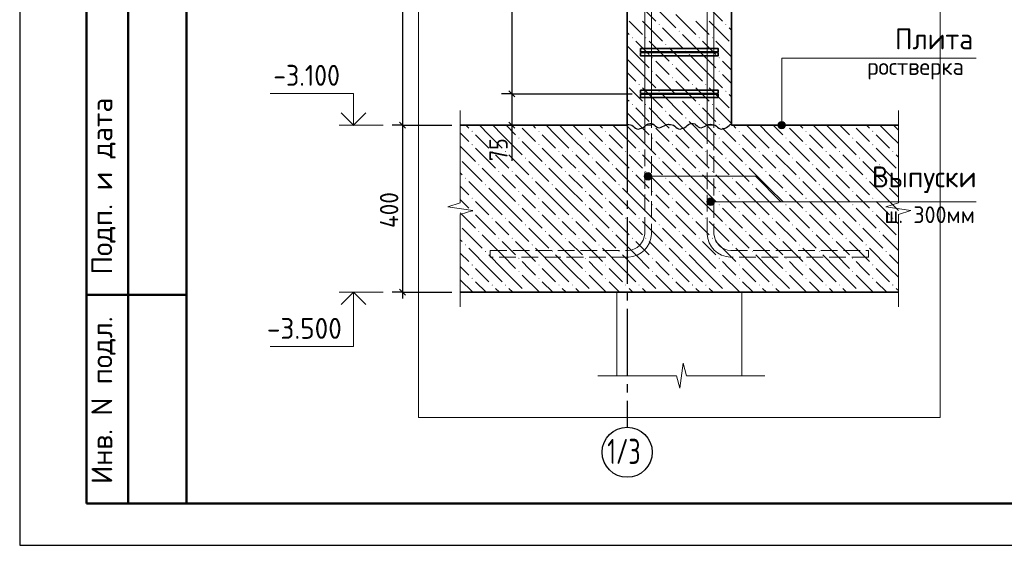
# Model space of a CAD drawing. Header units: millimetres. Extents: x 0 to 42000, y 0 to 29700.
# Tile 1 of 19: x 0 to 11796, y 0 to 6293. Entities that reach past the tile are written whole.
import ezdxf

# ---------------------------------------------------------------- set-up
doc = ezdxf.new("R2010")
doc.units = ezdxf.units.MM
doc.linetypes.add('______2', pattern=[270, 200, -70])
doc.linetypes.add('______5', pattern=[1100, 800, -100, 100, -100])
for name, color, linetype, lineweight in [('S1 Продольная арматура', 7, 'Continuous', 35), ('Standard', 7, 'Continuous', 25), ('Выпуски арматуры Г-обр.', 52, 'Continuous', 25), ('ЖБ Пилон', 7, 'Continuous', 35), ('ЖБ Плита Фундамента верхний уровень', 7, 'Continuous', 35), ('Позиционная метка диаметр_ шаг', 7, 'Continuous', 13), ('Позиционная метка линия выноска', 7, 'Continuous', 13), ('Примечания', 7, 'Continuous', 13)]:
    doc.layers.add(name, color=color, linetype=linetype, lineweight=lineweight)
doc.layers.add('Оси', color=7, linetype='______5')
doc.layers.add('Размерная выноска', color=7, linetype='Continuous')
doc.layers.add('Хомут', color=7, linetype='Continuous', lineweight=25, true_color=0x6e3c1e)
doc.styles.add('ISOCPEUR', font='txt')

msp = doc.modelspace()

# ---------------------------------------------------------------- hatches: boundary and pattern name
at = {"layer": 'ЖБ Пилон', "linetype": 'Continuous', "lineweight": 18, "transparency": 33554687}
for points in [[(7654, 6236), (7661, 6243), (7667, 6236), (7661, 6230)], [(7894, 6156), (7901, 6163), (7907, 6156), (7901, 6150)], [(8454, 6236), (8461, 6243), (8467, 6236), (8461, 6230)], [(7334, 6076), (7341, 6083), (7347, 6076), (7341, 6070)], [(7494, 6076), (7501, 6083), (7507, 6076), (7501, 6070)], [(8134, 6076), (8141, 6083), (8147, 6076), (8141, 6070)], [(8294, 6076), (8301, 6083), (8307, 6076), (8301, 6070)], [(7734, 5996), (7741, 6003), (7747, 5996), (7741, 5990)], [(7974, 5916), (7981, 5923), (7987, 5916), (7981, 5910)], [(7574, 5836), (7581, 5843), (7587, 5836), (7581, 5830)], [(8374, 5836), (8381, 5843), (8387, 5836), (8381, 5830)], [(7574, 5676), (7581, 5683), (7587, 5676), (7581, 5670)], [(7814, 5756), (7821, 5763), (7827, 5756), (7821, 5750)], [(8374, 5676), (8381, 5683), (8387, 5676), (8381, 5670)], [(7814, 5596), (7821, 5603), (7827, 5596), (7821, 5590)], [(7414, 5516), (7421, 5523), (7427, 5516), (7421, 5510)], [(7654, 5436), (7661, 5443), (7667, 5436), (7661, 5430)], [(8054, 5516), (8061, 5523), (8067, 5516), (8061, 5510)], [(8214, 5516), (8221, 5523), (8227, 5516), (8221, 5510)], [(8454, 5436), (8461, 5443), (8467, 5436), (8461, 5430)], [(7894, 5356), (7901, 5363), (7907, 5356), (7901, 5350)], [(7334, 5276), (7341, 5283), (7347, 5276), (7341, 5270)], [(7494, 5276), (7501, 5283), (7507, 5276), (7501, 5270)], [(7734, 5196), (7741, 5203), (7747, 5196), (7741, 5190)], [(8134, 5276), (8141, 5283), (8147, 5276), (8141, 5270)], [(8294, 5276), (8301, 5283), (8307, 5276), (8301, 5270)], [(7974, 5116), (7981, 5123), (7987, 5116), (7981, 5110)], [(7574, 5036), (7581, 5043), (7587, 5036), (7581, 5030), (7581, 5030)], [(8374, 5036), (8381, 5043), (8387, 5036), (8381, 5030), (8381, 5030)]]:
    msp.add_hatch(color=7, dxfattribs=at).paths.add_polyline_path(points, flags=16)
at = {"layer": 'ЖБ Плита Фундамента верхний уровень', "linetype": 'Continuous', "lineweight": 18, "transparency": 33554687}
for points in [[(5414, 4956), (5421, 4963), (5427, 4956), (5421, 4950)], [(5981, 5030), (5981, 5030), (5981, 5030)], [(6214, 4956), (6221, 4963), (6227, 4956), (6221, 4950)], [(6781, 5030), (6781, 5030), (6781, 5030)], [(7014, 4956), (7021, 4963), (7027, 4956), (7021, 4950)], [(7581, 5030), (7581, 5030), (7581, 5030)], [(7814, 4956), (7821, 4963), (7827, 4956), (7821, 4950)], [(8381, 5030), (8381, 5030), (8381, 5030)], [(8614, 4956), (8621, 4963), (8627, 4956), (8621, 4950)], [(9181, 5030), (9181, 5030), (9181, 5030)], [(9414, 4956), (9421, 4963), (9427, 4956), (9421, 4950)], [(9981, 5030), (9981, 5030), (9981, 5030)], [(10214, 4956), (10221, 4963), (10227, 4956), (10221, 4950)], [(5974, 4876), (5981, 4883), (5987, 4876), (5981, 4870)], [(6774, 4876), (6781, 4883), (6787, 4876), (6781, 4870)], [(7574, 4876), (7581, 4883), (7587, 4876), (7581, 4870)], [(8374, 4876), (8381, 4883), (8387, 4876), (8381, 4870)], [(9174, 4876), (9181, 4883), (9187, 4876), (9181, 4870)], [(9974, 4876), (9981, 4883), (9987, 4876), (9981, 4870)], [(5414, 4796), (5421, 4803), (5427, 4796), (5421, 4790)], [(5654, 4716), (5661, 4723), (5667, 4716), (5661, 4710)], [(5814, 4716), (5821, 4723), (5827, 4716), (5821, 4710)], [(6214, 4796), (6221, 4803), (6227, 4796), (6221, 4790)], [(6454, 4716), (6461, 4723), (6467, 4716), (6461, 4710)], [(6614, 4716), (6621, 4723), (6627, 4716), (6621, 4710)], [(7014, 4796), (7021, 4803), (7027, 4796), (7021, 4790)], [(7254, 4716), (7261, 4723), (7267, 4716), (7261, 4710)], [(7414, 4716), (7421, 4723), (7427, 4716), (7421, 4710)], [(7814, 4796), (7821, 4803), (7827, 4796), (7821, 4790)], [(8054, 4716), (8061, 4723), (8067, 4716), (8061, 4710)], [(8214, 4716), (8221, 4723), (8227, 4716), (8221, 4710)], [(8614, 4796), (8621, 4803), (8627, 4796), (8621, 4790)], [(8854, 4716), (8861, 4723), (8867, 4716), (8861, 4710)], [(9014, 4716), (9021, 4723), (9027, 4716), (9021, 4710)], [(9414, 4796), (9421, 4803), (9427, 4796), (9421, 4790)], [(9654, 4716), (9661, 4723), (9667, 4716), (9661, 4710)], [(9814, 4716), (9821, 4723), (9827, 4716), (9821, 4710)], [(10214, 4796), (10221, 4803), (10227, 4796), (10221, 4790)], [(10454, 4716), (10461, 4723), (10467, 4716), (10461, 4710)], [(6054, 4636), (6061, 4643), (6067, 4636), (6061, 4630)], [(6854, 4636), (6861, 4643), (6867, 4636), (6861, 4630)], [(7654, 4636), (7661, 4643), (7667, 4636), (7661, 4630)], [(8454, 4636), (8461, 4643), (8467, 4636), (8461, 4630)], [(9254, 4636), (9261, 4643), (9267, 4636), (9261, 4630)], [(10054, 4636), (10061, 4643), (10067, 4636), (10061, 4630)], [(5494, 4556), (5501, 4563), (5507, 4556), (5501, 4550)], [(5734, 4476), (5741, 4483), (5747, 4476), (5741, 4470)], [(5894, 4476), (5901, 4483), (5907, 4476), (5901, 4470)], [(6294, 4556), (6301, 4563), (6307, 4556), (6301, 4550)], [(6534, 4476), (6541, 4483), (6547, 4476), (6541, 4470)], [(6694, 4476), (6701, 4483), (6707, 4476), (6701, 4470)], [(7094, 4556), (7101, 4563), (7107, 4556), (7101, 4550)], [(7334, 4476), (7341, 4483), (7347, 4476), (7341, 4470)], [(7494, 4476), (7501, 4483), (7507, 4476), (7501, 4470)], [(7894, 4556), (7901, 4563), (7907, 4556), (7901, 4550)], [(8134, 4476), (8141, 4483), (8147, 4476), (8141, 4470)], [(8294, 4476), (8301, 4483), (8307, 4476), (8301, 4470)], [(8694, 4556), (8701, 4563), (8707, 4556), (8701, 4550)], [(8934, 4476), (8941, 4483), (8947, 4476), (8941, 4470)], [(9094, 4476), (9101, 4483), (9107, 4476), (9101, 4470)], [(9494, 4556), (9501, 4563), (9507, 4556), (9501, 4550)], [(9734, 4476), (9741, 4483), (9747, 4476), (9741, 4470)], [(9894, 4476), (9901, 4483), (9907, 4476), (9901, 4470)], [(10294, 4556), (10301, 4563), (10307, 4556), (10301, 4550)], [(5334, 4396), (5341, 4403), (5347, 4396), (5341, 4390)], [(6134, 4396), (6141, 4403), (6147, 4396), (6141, 4390)], [(6934, 4396), (6941, 4403), (6947, 4396), (6941, 4390)], [(7734, 4396), (7741, 4403), (7747, 4396), (7741, 4390)], [(8534, 4396), (8541, 4403), (8547, 4396), (8541, 4390)], [(9334, 4396), (9341, 4403), (9347, 4396), (9341, 4390)], [(10134, 4396), (10141, 4403), (10147, 4396), (10141, 4390)], [(5574, 4316), (5581, 4323), (5587, 4316), (5581, 4310)], [(6374, 4316), (6381, 4323), (6387, 4316), (6381, 4310)], [(7174, 4316), (7181, 4323), (7187, 4316), (7181, 4310)], [(7974, 4316), (7981, 4323), (7987, 4316), (7981, 4310)], [(8774, 4316), (8781, 4323), (8787, 4316), (8781, 4310)], [(9574, 4316), (9581, 4323), (9587, 4316), (9581, 4310)], [(10374, 4316), (10381, 4323), (10387, 4316), (10381, 4310)], [(5414, 4156), (5421, 4163), (5427, 4156), (5421, 4150)], [(5974, 4236), (5981, 4243), (5987, 4236), (5981, 4230)], [(6214, 4156), (6221, 4163), (6227, 4156), (6221, 4150)], [(6774, 4236), (6781, 4243), (6787, 4236), (6781, 4230)], [(7014, 4156), (7021, 4163), (7027, 4156), (7021, 4150)], [(7574, 4236), (7581, 4243), (7587, 4236), (7581, 4230)], [(7814, 4156), (7821, 4163), (7827, 4156), (7821, 4150)], [(8374, 4236), (8381, 4243), (8387, 4236), (8381, 4230)], [(8614, 4156), (8621, 4163), (8627, 4156), (8621, 4150)], [(9174, 4236), (9181, 4243), (9187, 4236), (9181, 4230)], [(9414, 4156), (9421, 4163), (9427, 4156), (9421, 4150)], [(9974, 4236), (9981, 4243), (9987, 4236), (9981, 4230)], [(10214, 4156), (10221, 4163), (10227, 4156), (10221, 4150)], [(5974, 4076), (5981, 4083), (5987, 4076), (5981, 4070)], [(6774, 4076), (6781, 4083), (6787, 4076), (6781, 4070)], [(7574, 4076), (7581, 4083), (7587, 4076), (7581, 4070)], [(8374, 4076), (8381, 4083), (8387, 4076), (8381, 4070)], [(9174, 4076), (9181, 4083), (9187, 4076), (9181, 4070)], [(9974, 4076), (9981, 4083), (9987, 4076), (9981, 4070)], [(5414, 3996), (5421, 4003), (5427, 3996), (5421, 3990)], [(5654, 3916), (5661, 3923), (5667, 3916), (5661, 3910)], [(5814, 3916), (5821, 3923), (5827, 3916), (5821, 3910)], [(6214, 3996), (6221, 4003), (6227, 3996), (6221, 3990)], [(6454, 3916), (6461, 3923), (6467, 3916), (6461, 3910)], [(6614, 3916), (6621, 3923), (6627, 3916), (6621, 3910)], [(7014, 3996), (7021, 4003), (7027, 3996), (7021, 3990)], [(7254, 3916), (7261, 3923), (7267, 3916), (7261, 3910)], [(7414, 3916), (7421, 3923), (7427, 3916), (7421, 3910)], [(7814, 3996), (7821, 4003), (7827, 3996), (7821, 3990)], [(8054, 3916), (8061, 3923), (8067, 3916), (8061, 3910)], [(8214, 3916), (8221, 3923), (8227, 3916), (8221, 3910)], [(8614, 3996), (8621, 4003), (8627, 3996), (8621, 3990)], [(8854, 3916), (8861, 3923), (8867, 3916), (8861, 3910)], [(9014, 3916), (9021, 3923), (9027, 3916), (9021, 3910)], [(9414, 3996), (9421, 4003), (9427, 3996), (9421, 3990)], [(9654, 3916), (9661, 3923), (9667, 3916), (9661, 3910)], [(9814, 3916), (9821, 3923), (9827, 3916), (9821, 3910)], [(10214, 3996), (10221, 4003), (10227, 3996), (10221, 3990)], [(10454, 3916), (10461, 3923), (10467, 3916), (10461, 3910)], [(6054, 3836), (6061, 3843), (6067, 3836), (6061, 3830)], [(6854, 3836), (6861, 3843), (6867, 3836), (6861, 3830)], [(7654, 3836), (7661, 3843), (7667, 3836), (7661, 3830)], [(8454, 3836), (8461, 3843), (8467, 3836), (8461, 3830)], [(9254, 3836), (9261, 3843), (9267, 3836), (9261, 3830)], [(10054, 3836), (10061, 3843), (10067, 3836), (10061, 3830)], [(5494, 3756), (5501, 3763), (5507, 3756), (5501, 3750)], [(5734, 3676), (5741, 3683), (5747, 3676), (5741, 3670)], [(5894, 3676), (5901, 3683), (5907, 3676), (5901, 3670)], [(6294, 3756), (6301, 3763), (6307, 3756), (6301, 3750)], [(6534, 3676), (6541, 3683), (6547, 3676), (6541, 3670)], [(6694, 3676), (6701, 3683), (6707, 3676), (6701, 3670)], [(7094, 3756), (7101, 3763), (7107, 3756), (7101, 3750)], [(7334, 3676), (7341, 3683), (7347, 3676), (7341, 3670)], [(7494, 3676), (7501, 3683), (7507, 3676), (7501, 3670)], [(7894, 3756), (7901, 3763), (7907, 3756), (7901, 3750)], [(8134, 3676), (8141, 3683), (8147, 3676), (8141, 3670)], [(8294, 3676), (8301, 3683), (8307, 3676), (8301, 3670)], [(8694, 3756), (8701, 3763), (8707, 3756), (8701, 3750)], [(8934, 3676), (8941, 3683), (8947, 3676), (8941, 3670)], [(9094, 3676), (9101, 3683), (9107, 3676), (9101, 3670)], [(9494, 3756), (9501, 3763), (9507, 3756), (9501, 3750)], [(9734, 3676), (9741, 3683), (9747, 3676), (9741, 3670)], [(9894, 3676), (9901, 3683), (9907, 3676), (9901, 3670)], [(10294, 3756), (10301, 3763), (10307, 3756), (10301, 3750)], [(5334, 3596), (5341, 3603), (5347, 3596), (5341, 3590)], [(6134, 3596), (6141, 3603), (6147, 3596), (6141, 3590)], [(6934, 3596), (6941, 3603), (6947, 3596), (6941, 3590)], [(7734, 3596), (7741, 3603), (7747, 3596), (7741, 3590)], [(8534, 3596), (8541, 3603), (8547, 3596), (8541, 3590)], [(9334, 3596), (9341, 3603), (9347, 3596), (9341, 3590)], [(10134, 3596), (10141, 3603), (10147, 3596), (10141, 3590)], [(5574, 3516), (5581, 3523), (5587, 3516), (5581, 3510)], [(5974, 3436), (5981, 3443), (5987, 3436), (5981, 3430)], [(6374, 3516), (6381, 3523), (6387, 3516), (6381, 3510)], [(6774, 3436), (6781, 3443), (6787, 3436), (6781, 3430)], [(7174, 3516), (7181, 3523), (7187, 3516), (7181, 3510)], [(7574, 3436), (7581, 3443), (7587, 3436), (7581, 3430)], [(7974, 3516), (7981, 3523), (7987, 3516), (7981, 3510)], [(8374, 3436), (8381, 3443), (8387, 3436), (8381, 3430)], [(8774, 3516), (8781, 3523), (8787, 3516), (8781, 3510)], [(9174, 3436), (9181, 3443), (9187, 3436), (9181, 3430)], [(9574, 3516), (9581, 3523), (9587, 3516), (9581, 3510)], [(9974, 3436), (9981, 3443), (9987, 3436), (9981, 3430)], [(10374, 3516), (10381, 3523), (10387, 3516), (10381, 3510)], [(5414, 3356), (5421, 3363), (5427, 3356), (5421, 3350)], [(6214, 3356), (6221, 3363), (6227, 3356), (6221, 3350)], [(7014, 3356), (7021, 3363), (7027, 3356), (7021, 3350)], [(7814, 3356), (7821, 3363), (7827, 3356), (7821, 3350)], [(8614, 3356), (8621, 3363), (8627, 3356), (8621, 3350)], [(9414, 3356), (9421, 3363), (9427, 3356), (9421, 3350)], [(10214, 3356), (10221, 3363), (10227, 3356), (10221, 3350)], [(5414, 3196), (5421, 3203), (5427, 3196), (5421, 3190)], [(5974, 3276), (5981, 3283), (5987, 3276), (5981, 3270)], [(6214, 3196), (6221, 3203), (6227, 3196), (6221, 3190)], [(6774, 3276), (6781, 3283), (6787, 3276), (6781, 3270)], [(7014, 3196), (7021, 3203), (7027, 3196), (7021, 3190)], [(7574, 3276), (7581, 3283), (7587, 3276), (7581, 3270)], [(7814, 3196), (7821, 3203), (7827, 3196), (7821, 3190)], [(8374, 3276), (8381, 3283), (8387, 3276), (8381, 3270)], [(8614, 3196), (8621, 3203), (8627, 3196), (8621, 3190)], [(9174, 3276), (9181, 3283), (9187, 3276), (9181, 3270)], [(9414, 3196), (9421, 3203), (9427, 3196), (9421, 3190)], [(9974, 3276), (9981, 3283), (9987, 3276), (9981, 3270)], [(10214, 3196), (10221, 3203), (10227, 3196), (10221, 3190)], [(5654, 3116), (5661, 3123), (5667, 3116), (5661, 3110)], [(5814, 3116), (5821, 3123), (5827, 3116), (5821, 3110)], [(6454, 3116), (6461, 3123), (6467, 3116), (6461, 3110)], [(6614, 3116), (6621, 3123), (6627, 3116), (6621, 3110)], [(7254, 3116), (7261, 3123), (7267, 3116), (7261, 3110)], [(7414, 3116), (7421, 3123), (7427, 3116), (7421, 3110)], [(8054, 3116), (8061, 3123), (8067, 3116), (8061, 3110)], [(8214, 3116), (8221, 3123), (8227, 3116), (8221, 3110)], [(8854, 3116), (8861, 3123), (8867, 3116), (8861, 3110)], [(9014, 3116), (9021, 3123), (9027, 3116), (9021, 3110)], [(9654, 3116), (9661, 3123), (9667, 3116), (9661, 3110)], [(9814, 3116), (9821, 3123), (9827, 3116), (9821, 3110)], [(10454, 3116), (10461, 3123), (10467, 3116), (10461, 3110)], [(6054, 3036), (6061, 3043), (6067, 3036), (6061, 3030), (6061, 3030)], [(6854, 3036), (6861, 3043), (6867, 3036), (6861, 3030), (6861, 3030)], [(7654, 3036), (7661, 3043), (7667, 3036), (7661, 3030), (7661, 3030)], [(8454, 3036), (8461, 3043), (8467, 3036), (8461, 3030), (8461, 3030)], [(9254, 3036), (9261, 3043), (9267, 3036), (9261, 3030), (9261, 3030)], [(10054, 3036), (10061, 3043), (10067, 3036), (10061, 3030), (10061, 3030)]]:
    msp.add_hatch(color=7, dxfattribs=at).paths.add_polyline_path(points, flags=16)
at = {"layer": 'Позиционная метка линия выноска', "linetype": 'Continuous', "lineweight": 13, "transparency": 33554687}
for points in [[(9106, 5069), (9151, 5069), (9129, 5075)], [(9084, 5030), (9174, 5030), (9167, 5053)], [(9084, 5030), (9167, 5053), (9090, 5053)], [(9090, 5008), (9174, 5030), (9084, 5030)], [(9090, 5053), (9167, 5053), (9151, 5069)], [(9090, 5053), (9151, 5069), (9106, 5069)], [(9090, 5008), (9167, 5008), (9174, 5030)], [(9106, 4991), (9167, 5008), (9090, 5008)], [(9106, 4991), (9151, 4991), (9167, 5008)], [(9151, 4991), (9106, 4991), (9129, 4985)], [(7489, 4396), (7489, 4441), (7483, 4418)], [(7489, 4441), (7505, 4380), (7505, 4457)], [(7489, 4441), (7489, 4396), (7505, 4380)], [(7505, 4457), (7528, 4373), (7528, 4463)], [(7505, 4457), (7505, 4380), (7528, 4373)], [(7528, 4463), (7528, 4373), (7550, 4380)], [(7528, 4463), (7550, 4380), (7550, 4457)], [(7550, 4457), (7550, 4380), (7567, 4396)], [(7550, 4457), (7567, 4396), (7567, 4441)], [(7567, 4441), (7567, 4396), (7573, 4418)], [(8239, 4090), (8239, 4135), (8233, 4113)], [(8239, 4135), (8255, 4074), (8255, 4152)], [(8239, 4135), (8239, 4090), (8255, 4074)], [(8255, 4152), (8278, 4068), (8278, 4158)], [(8255, 4152), (8255, 4074), (8278, 4068)], [(8278, 4158), (8278, 4068), (8300, 4074)], [(8278, 4158), (8300, 4074), (8300, 4152)], [(8300, 4152), (8300, 4074), (8317, 4090)], [(8300, 4152), (8317, 4090), (8317, 4135)], [(8317, 4135), (8317, 4090), (8323, 4113)]]:
    msp.add_hatch(color=7, dxfattribs=at).paths.add_polyline_path(points)

# ---------------------------------------------------------------- linework, layer by layer
at = {"layer": 'S1 Продольная арматура', "color": 7, "linetype": 'Continuous', "lineweight": 18, "transparency": 33554687}
for points in [[(7488, 5030), (7488, 18726), (7568, 19731), (7568, 26380), (7648, 26380), (7648, 19728), (7568, 18723), (7568, 5030), (7488, 5030)], [(7488, 5030), (7488, 18726), (7568, 19731), (7568, 26380), (7648, 26380), (7648, 19728), (7568, 18723), (7568, 5030), (7488, 5030)], [(7488, 5030), (7488, 18726), (7568, 19731), (7568, 26380), (7648, 26380), (7648, 19728), (7568, 18723), (7568, 5030), (7488, 5030)], [(7488, 5030), (7488, 18726), (7568, 19731), (7568, 26380), (7648, 26380), (7648, 19728), (7568, 18723), (7568, 5030), (7488, 5030)], [(7488, 5030), (7488, 18726), (7568, 19731), (7568, 26380), (7648, 26380), (7648, 19728), (7568, 18723), (7568, 5030), (7488, 5030)], [(7488, 5030), (7488, 18726), (7568, 19731), (7568, 26380), (7648, 26380), (7648, 19728), (7568, 18723), (7568, 5030), (7488, 5030)], [(7488, 5030), (7488, 18726), (7568, 19731), (7568, 26380), (7648, 26380), (7648, 19728), (7568, 18723), (7568, 5030), (7488, 5030)], [(7488, 5030), (7488, 18726), (7568, 19731), (7568, 26380), (7648, 26380), (7648, 19728), (7568, 18723), (7568, 5030), (7488, 5030)], [(8238, 5030), (8238, 18723), (8158, 19728), (8158, 26380), (8238, 26380), (8238, 19731), (8318, 18726), (8318, 5030), (8238, 5030)], [(8238, 5030), (8238, 18723), (8158, 19728), (8158, 26380), (8238, 26380), (8238, 19731), (8318, 18726), (8318, 5030), (8238, 5030)], [(8238, 5030), (8238, 18723), (8158, 19728), (8158, 26380), (8238, 26380), (8238, 19731), (8318, 18726), (8318, 5030), (8238, 5030)], [(8238, 5030), (8238, 18723), (8158, 19728), (8158, 26380), (8238, 26380), (8238, 19731), (8318, 18726), (8318, 5030), (8238, 5030)], [(8238, 5030), (8238, 18723), (8158, 19728), (8158, 26380), (8238, 26380), (8238, 19731), (8318, 18726), (8318, 5030), (8238, 5030)], [(8238, 5030), (8238, 18723), (8158, 19728), (8158, 26380), (8238, 26380), (8238, 19731), (8318, 18726), (8318, 5030), (8238, 5030)], [(8238, 5030), (8238, 18723), (8158, 19728), (8158, 26380), (8238, 26380), (8238, 19731), (8318, 18726), (8318, 5030), (8238, 5030)], [(8238, 5030), (8238, 18723), (8158, 19728), (8158, 26380), (8238, 26380), (8238, 19731), (8318, 18726), (8318, 5030), (8238, 5030)]]:
    msp.add_lwpolyline(points, dxfattribs=at)
at = {"layer": 'Standard', "color": 7, "linetype": 'Continuous', "lineweight": 25, "transparency": 33554687}
for p, q in [((2000, 29200), (2000, 1058)), ((5859, 5443), (5934, 5368)), ((4549, 5068), (4624, 4993)), ((5859, 5068), (5934, 4993)), ((4549, 3068), (4624, 2993))]:
    msp.add_line(p, q, dxfattribs=at)
at = {"layer": 'Standard', "color": 7, "linetype": 'Continuous', "lineweight": -3, "transparency": 33554687}
for p, q in [((4586, 18730), (4586, 5030)), ((5896, 11405), (5896, 5405)), ((5896, 5405), (5771, 5405)), ((5896, 5405), (6021, 5405)), ((5896, 5405), (7338, 5405)), ((5896, 5405), (5896, 5030)), ((4586, 5030), (4461, 5030)), ((4586, 5030), (4711, 5030)), ((4586, 5030), (5178, 5030)), ((4586, 5030), (4586, 3030)), ((5896, 5030), (5771, 5030)), ((5896, 5030), (6021, 5030)), ((5896, 5030), (5896, 4955)), ((4586, 3030), (4461, 3030)), ((4586, 3030), (4711, 3030)), ((4586, 3030), (5178, 3030)), ((4586, 3030), (4586, 2955))]:
    msp.add_line(p, q, dxfattribs=at)
at = {"layer": 'Standard', "color": 7, "linetype": 'Continuous', "lineweight": 50, "transparency": 33554687}
for p, q in [((800, 500), (800, 9000)), ((800, 500), (800, 9000)), ((1300, 500), (1300, 9000)), ((800, 3000), (2000, 3000)), ((2000, 500), (800, 500))]:
    msp.add_line(p, q, dxfattribs=at)
at = {"layer": 'Standard', "color": 7, "linetype": 'Continuous', "lineweight": 13, "transparency": 33554687}
for p, q in [((4356, 5030), (3826, 5030)), ((4356, 3030), (3826, 3030))]:
    msp.add_line(p, q, dxfattribs=at)
at = {"layer": 'Standard', "color": 7, "linetype": 'Continuous', "lineweight": 18, "transparency": 33554687}
for p, q in [((7153, 3030), (7153, 2030)), ((8653, 3030), (8653, 2030))]:
    msp.add_line(p, q, dxfattribs=at)
at = {"layer": 'Standard', "color": 7, "linetype": 'Continuous', "lineweight": 25, "transparency": 33554687}
msp.add_lwpolyline([(0, 0), (42000, 0), (42000, 29700), (0, 29700), (0, 0)], close=True, dxfattribs=at)
at = {"layer": 'Standard', "color": 7, "linetype": 'Continuous', "lineweight": 50, "transparency": 33554687}
msp.add_lwpolyline([(2000, 29200), (41500, 29200), (41500, 500), (2000, 500), (2000, 29200)], close=True, dxfattribs=at)
at = {"layer": 'Standard', "color": 7, "linetype": 'Continuous', "lineweight": 35, "transparency": 33554687}
for points in [[(23000, 29200), (2000, 29200), (2000, 500), (23000, 500), (23000, 29200)], [(4148, 5179), (4000, 5030), (3852, 5179)], [(4148, 2882), (4000, 3030), (3852, 2882)]]:
    msp.add_lwpolyline(points, dxfattribs=at)
at = {"layer": 'Standard', "color": 254, "linetype": 'Continuous', "lineweight": 13, "true_color": 0xc4c4ff, "transparency": 33554687}
msp.add_lwpolyline([(4778, 1530), (11028, 1530), (11028, 27230), (4778, 27230), (4778, 1530)], dxfattribs=at)
at = {"layer": 'Standard', "color": 7, "linetype": 'Continuous', "lineweight": 13, "transparency": 33554687}
for points in [[(4000, 5030), (4000, 5410), (3000, 5410)], [(4000, 3030), (4000, 2380), (3000, 2380)]]:
    msp.add_lwpolyline(points, dxfattribs=at)
at = {"layer": 'Standard', "color": 7, "linetype": 'Continuous', "lineweight": -3, "transparency": 33554687}
msp.add_lwpolyline([(5896, 5030), (5879, 5030), (5879, 5030), (5378, 5030)], dxfattribs=at)
at = {"layer": 'Выпуски арматуры Г-обр.', "color": 7, "linetype": '______2', "lineweight": 13, "transparency": 33554687}
for points in [[(7568, 11680), (7568, 3725), (7561, 3674), (7544, 3622), (7517, 3574), (7484, 3534), (7444, 3501), (7396, 3474), (7344, 3457), (7293, 3450), (5638, 3450), (5638, 3530), (7288, 3530), (7325, 3535), (7364, 3548), (7398, 3567), (7427, 3591), (7451, 3620), (7470, 3654), (7483, 3693), (7488, 3730), (7488, 11680), (7568, 11680)], [(7568, 11680), (7568, 3725), (7561, 3674), (7544, 3622), (7517, 3574), (7484, 3534), (7444, 3501), (7396, 3474), (7344, 3457), (7293, 3450), (5638, 3450), (5638, 3530), (7288, 3530), (7325, 3535), (7364, 3548), (7398, 3567), (7427, 3591), (7451, 3620), (7470, 3654), (7483, 3693), (7488, 3730), (7488, 11680), (7568, 11680)], [(7568, 11680), (7568, 3725), (7561, 3674), (7544, 3622), (7517, 3574), (7484, 3534), (7444, 3501), (7396, 3474), (7344, 3457), (7293, 3450), (5638, 3450), (5638, 3530), (7288, 3530), (7325, 3535), (7364, 3548), (7398, 3567), (7427, 3591), (7451, 3620), (7470, 3654), (7483, 3693), (7488, 3730), (7488, 11680), (7568, 11680)], [(7568, 11680), (7568, 3725), (7561, 3674), (7544, 3622), (7517, 3574), (7484, 3534), (7444, 3501), (7396, 3474), (7344, 3457), (7293, 3450), (5638, 3450), (5638, 3530), (7288, 3530), (7325, 3535), (7364, 3548), (7398, 3567), (7427, 3591), (7451, 3620), (7470, 3654), (7483, 3693), (7488, 3730), (7488, 11680), (7568, 11680)], [(7568, 11680), (7568, 3725), (7561, 3674), (7544, 3622), (7517, 3574), (7484, 3534), (7444, 3501), (7396, 3474), (7344, 3457), (7293, 3450), (5638, 3450), (5638, 3530), (7288, 3530), (7325, 3535), (7364, 3548), (7398, 3567), (7427, 3591), (7451, 3620), (7470, 3654), (7483, 3693), (7488, 3730), (7488, 11680), (7568, 11680)], [(7568, 11680), (7568, 3725), (7561, 3674), (7544, 3622), (7517, 3574), (7484, 3534), (7444, 3501), (7396, 3474), (7344, 3457), (7293, 3450), (5638, 3450), (5638, 3530), (7288, 3530), (7325, 3535), (7364, 3548), (7398, 3567), (7427, 3591), (7451, 3620), (7470, 3654), (7483, 3693), (7488, 3730), (7488, 11680), (7568, 11680)], [(7568, 11680), (7568, 3725), (7561, 3674), (7544, 3622), (7517, 3574), (7484, 3534), (7444, 3501), (7396, 3474), (7344, 3457), (7293, 3450), (5638, 3450), (5638, 3530), (7288, 3530), (7325, 3535), (7364, 3548), (7398, 3567), (7427, 3591), (7451, 3620), (7470, 3654), (7483, 3693), (7488, 3730), (7488, 11680), (7568, 11680)], [(7568, 11680), (7568, 3725), (7561, 3674), (7544, 3622), (7517, 3574), (7484, 3534), (7444, 3501), (7396, 3474), (7344, 3457), (7293, 3450), (5638, 3450), (5638, 3530), (7288, 3530), (7325, 3535), (7364, 3548), (7398, 3567), (7427, 3591), (7451, 3620), (7470, 3654), (7483, 3693), (7488, 3730), (7488, 11680), (7568, 11680)], [(8318, 11680), (8318, 3730), (8323, 3693), (8336, 3654), (8355, 3620), (8379, 3591), (8407, 3567), (8442, 3548), (8480, 3535), (8518, 3530), (10168, 3530), (10168, 3450), (8512, 3450), (8462, 3457), (8410, 3474), (8362, 3501), (8322, 3534), (8289, 3574), (8262, 3622), (8245, 3674), (8238, 3725), (8238, 11680), (8318, 11680)], [(8318, 11680), (8318, 3730), (8323, 3693), (8336, 3654), (8355, 3620), (8379, 3591), (8407, 3567), (8442, 3548), (8480, 3535), (8518, 3530), (10168, 3530), (10168, 3450), (8512, 3450), (8462, 3457), (8410, 3474), (8362, 3501), (8322, 3534), (8289, 3574), (8262, 3622), (8245, 3674), (8238, 3725), (8238, 11680), (8318, 11680)], [(8318, 11680), (8318, 3730), (8323, 3693), (8336, 3654), (8355, 3620), (8379, 3591), (8407, 3567), (8442, 3548), (8480, 3535), (8518, 3530), (10168, 3530), (10168, 3450), (8512, 3450), (8462, 3457), (8410, 3474), (8362, 3501), (8322, 3534), (8289, 3574), (8262, 3622), (8245, 3674), (8238, 3725), (8238, 11680), (8318, 11680)], [(8318, 11680), (8318, 3730), (8323, 3693), (8336, 3654), (8355, 3620), (8379, 3591), (8407, 3567), (8442, 3548), (8480, 3535), (8518, 3530), (10168, 3530), (10168, 3450), (8512, 3450), (8462, 3457), (8410, 3474), (8362, 3501), (8322, 3534), (8289, 3574), (8262, 3622), (8245, 3674), (8238, 3725), (8238, 11680), (8318, 11680)], [(8318, 11680), (8318, 3730), (8323, 3693), (8336, 3654), (8355, 3620), (8379, 3591), (8407, 3567), (8442, 3548), (8480, 3535), (8518, 3530), (10168, 3530), (10168, 3450), (8512, 3450), (8462, 3457), (8410, 3474), (8362, 3501), (8322, 3534), (8289, 3574), (8262, 3622), (8245, 3674), (8238, 3725), (8238, 11680), (8318, 11680)], [(8318, 11680), (8318, 3730), (8323, 3693), (8336, 3654), (8355, 3620), (8379, 3591), (8407, 3567), (8442, 3548), (8480, 3535), (8518, 3530), (10168, 3530), (10168, 3450), (8512, 3450), (8462, 3457), (8410, 3474), (8362, 3501), (8322, 3534), (8289, 3574), (8262, 3622), (8245, 3674), (8238, 3725), (8238, 11680), (8318, 11680)], [(8318, 11680), (8318, 3730), (8323, 3693), (8336, 3654), (8355, 3620), (8379, 3591), (8407, 3567), (8442, 3548), (8480, 3535), (8518, 3530), (10168, 3530), (10168, 3450), (8512, 3450), (8462, 3457), (8410, 3474), (8362, 3501), (8322, 3534), (8289, 3574), (8262, 3622), (8245, 3674), (8238, 3725), (8238, 11680), (8318, 11680)], [(8318, 11680), (8318, 3730), (8323, 3693), (8336, 3654), (8355, 3620), (8379, 3591), (8407, 3567), (8442, 3548), (8480, 3535), (8518, 3530), (10168, 3530), (10168, 3450), (8512, 3450), (8462, 3457), (8410, 3474), (8362, 3501), (8322, 3534), (8289, 3574), (8262, 3622), (8245, 3674), (8238, 3725), (8238, 11680), (8318, 11680)]]:
    msp.add_lwpolyline(points, dxfattribs=at)
at = {"layer": 'ЖБ Пилон', "color": 7, "linetype": 'Continuous', "lineweight": 35, "transparency": 33554687}
for p, q in [((7278, 18730), (7278, 5030)), ((8528, 5030), (8528, 18730))]:
    msp.add_line(p, q, dxfattribs=at)
at = {"layer": 'ЖБ Пилон', "color": 9, "linetype": 'Continuous', "lineweight": 18, "true_color": 0xc7c7c7, "transparency": 33554687}
for p, q in [((7381, 6516), (7621, 6276)), ((8181, 6516), (8421, 6276)), ((7621, 6436), (7861, 6196)), ((7381, 6196), (7301, 6276)), ((7461, 6276), (7701, 6036)), ((7861, 6356), (8101, 6116)), ((8181, 6196), (8101, 6276)), ((8261, 6276), (8501, 6036)), ((7278, 6139), (7301, 6116)), ((7461, 6116), (7381, 6196)), ((7701, 6196), (7941, 5956)), ((8261, 6116), (8181, 6196)), ((8501, 6196), (8528, 6169)), ((7381, 6036), (7541, 5876)), ((7541, 6036), (7781, 5796)), ((8181, 5876), (7941, 6116)), ((8181, 6036), (8341, 5876)), ((8341, 6036), (8528, 5849)), ((7381, 5876), (7278, 5979)), ((8021, 5716), (7781, 5956)), ((7278, 5819), (7381, 5716)), ((7381, 5876), (7541, 5716)), ((7701, 5716), (7621, 5796)), ((8021, 5876), (8181, 5716)), ((8181, 5876), (8341, 5716)), ((8501, 5716), (8421, 5796)), ((7381, 5716), (7621, 5476)), ((7781, 5636), (7701, 5716)), ((7861, 5716), (8021, 5556)), ((8021, 5716), (8181, 5556)), ((8181, 5716), (8421, 5476)), ((8528, 5689), (8501, 5716)), ((7278, 5659), (7381, 5556)), ((7621, 5636), (7861, 5396)), ((7861, 5556), (8101, 5316)), ((8421, 5636), (8528, 5529)), ((7381, 5396), (7301, 5476)), ((7461, 5476), (7701, 5236)), ((8181, 5396), (8101, 5476)), ((8261, 5476), (8501, 5236)), ((7278, 5339), (7301, 5316)), ((7461, 5316), (7381, 5396)), ((7701, 5396), (7941, 5156)), ((8181, 5076), (7941, 5316)), ((8261, 5316), (8181, 5396)), ((8501, 5396), (8528, 5369)), ((7381, 5236), (7541, 5076)), ((7541, 5236), (7747, 5030)), ((8181, 5236), (8341, 5076)), ((8341, 5236), (8528, 5049)), ((7381, 5076), (7278, 5179)), ((7381, 5076), (7427, 5030)), ((7907, 5030), (7781, 5156)), ((8021, 5076), (8067, 5030)), ((8181, 5076), (8227, 5030))]:
    msp.add_line(p, q, dxfattribs=at)
at = {"layer": 'ЖБ Плита Фундамента верхний уровень', "color": 7, "linetype": 'Continuous', "lineweight": 35, "transparency": 33554687}
for p, q in [((7278, 5030), (5278, 5030)), ((10528, 5030), (8528, 5030)), ((5278, 3030), (10528, 3030))]:
    msp.add_line(p, q, dxfattribs=at)
at = {"layer": 'ЖБ Плита Фундамента верхний уровень', "color": 252, "linetype": 'Continuous', "lineweight": 18, "true_color": 0x8f8f8f, "transparency": 33554687}
for p, q in [((5347, 5030), (5381, 4996)), ((5621, 4916), (5507, 5030)), ((5667, 5030), (5781, 4916)), ((5827, 5030), (5941, 4916)), ((6101, 4916), (6021, 4996)), ((6147, 5030), (6181, 4996)), ((6421, 4916), (6307, 5030)), ((6467, 5030), (6581, 4916)), ((6627, 5030), (6741, 4916)), ((6901, 4916), (6821, 4996)), ((6947, 5030), (6981, 4996)), ((7221, 4916), (7107, 5030)), ((7267, 5030), (7381, 4916)), ((7427, 5030), (7541, 4916)), ((7701, 4916), (7621, 4996)), ((7747, 5030), (7781, 4996)), ((8021, 4916), (7907, 5030)), ((8067, 5030), (8181, 4916)), ((8227, 5030), (8341, 4916)), ((8501, 4916), (8421, 4996)), ((8547, 5030), (8581, 4996)), ((8821, 4916), (8707, 5030)), ((8867, 5030), (8981, 4916)), ((9027, 5030), (9141, 4916)), ((9301, 4916), (9221, 4996)), ((9347, 5030), (9381, 4996)), ((9621, 4916), (9507, 5030)), ((9667, 5030), (9781, 4916)), ((9827, 5030), (9941, 4916)), ((10101, 4916), (10021, 4996)), ((10147, 5030), (10181, 4996)), ((10421, 4916), (10307, 5030)), ((10467, 5030), (10528, 4969)), ((5301, 4916), (5278, 4939)), ((5381, 4836), (5301, 4916)), ((5461, 4916), (5621, 4756)), ((5621, 4916), (5781, 4756)), ((5781, 4916), (6021, 4676)), ((6181, 4836), (6101, 4916)), ((6261, 4916), (6421, 4756)), ((6421, 4916), (6581, 4756)), ((6581, 4916), (6821, 4676)), ((6981, 4836), (6901, 4916)), ((7061, 4916), (7221, 4756)), ((7221, 4916), (7381, 4756)), ((7381, 4916), (7621, 4676)), ((7781, 4836), (7701, 4916)), ((7861, 4916), (8021, 4756)), ((8021, 4916), (8181, 4756)), ((8181, 4916), (8421, 4676)), ((8581, 4836), (8501, 4916)), ((8661, 4916), (8821, 4756)), ((8821, 4916), (8981, 4756)), ((8981, 4916), (9221, 4676)), ((9381, 4836), (9301, 4916)), ((9461, 4916), (9621, 4756)), ((9621, 4916), (9781, 4756)), ((9781, 4916), (10021, 4676)), ((10181, 4836), (10101, 4916)), ((10261, 4916), (10421, 4756)), ((10421, 4916), (10528, 4809)), ((5278, 4779), (5461, 4596)), ((5461, 4756), (5701, 4516)), ((6021, 4836), (6261, 4596)), ((6261, 4756), (6501, 4516)), ((6821, 4836), (7061, 4596)), ((7061, 4756), (7301, 4516)), ((7621, 4836), (7861, 4596)), ((7861, 4756), (8101, 4516)), ((8421, 4836), (8661, 4596)), ((8661, 4756), (8901, 4516)), ((9221, 4836), (9461, 4596)), ((9461, 4756), (9701, 4516)), ((10021, 4836), (10261, 4596)), ((10261, 4756), (10501, 4516)), ((5781, 4596), (5701, 4676)), ((5861, 4676), (6101, 4436)), ((6581, 4596), (6501, 4676)), ((6661, 4676), (6901, 4436)), ((7381, 4596), (7301, 4676)), ((7461, 4676), (7701, 4436)), ((8181, 4596), (8101, 4676)), ((8261, 4676), (8501, 4436)), ((8981, 4596), (8901, 4676)), ((9061, 4676), (9301, 4436)), ((9781, 4596), (9701, 4676)), ((9861, 4676), (10101, 4436)), ((10528, 4649), (10501, 4676)), ((5301, 4596), (5541, 4356)), ((5781, 4276), (5541, 4516)), ((5861, 4516), (5781, 4596)), ((6101, 4596), (6341, 4356)), ((6581, 4276), (6341, 4516)), ((6661, 4516), (6581, 4596)), ((6901, 4596), (7141, 4356)), ((7381, 4276), (7141, 4516)), ((7461, 4516), (7381, 4596)), ((7701, 4596), (7941, 4356)), ((8181, 4276), (7941, 4516)), ((8261, 4516), (8181, 4596)), ((8501, 4596), (8741, 4356)), ((8981, 4276), (8741, 4516)), ((9061, 4516), (8981, 4596)), ((9301, 4596), (9541, 4356)), ((9781, 4276), (9541, 4516)), ((9861, 4516), (9781, 4596)), ((10101, 4596), (10341, 4356)), ((10528, 4329), (10341, 4516)), ((5278, 4459), (5301, 4436)), ((5781, 4436), (5941, 4276)), ((5941, 4436), (6181, 4196)), ((6581, 4436), (6741, 4276)), ((6741, 4436), (6981, 4196)), ((7381, 4436), (7541, 4276)), ((7541, 4436), (7781, 4196)), ((8181, 4436), (8341, 4276)), ((8341, 4436), (8581, 4196)), ((8981, 4436), (9141, 4276)), ((9141, 4436), (9381, 4196)), ((9781, 4436), (9941, 4276)), ((9941, 4436), (10181, 4196)), ((5278, 4299), (5381, 4196)), ((5621, 4116), (5381, 4356)), ((5621, 4276), (5781, 4116)), ((5781, 4276), (5941, 4116)), ((6421, 4116), (6181, 4356)), ((6421, 4276), (6581, 4116)), ((6581, 4276), (6741, 4116)), ((7221, 4116), (6981, 4356)), ((7221, 4276), (7381, 4116)), ((7381, 4276), (7541, 4116)), ((8021, 4116), (7781, 4356)), ((8021, 4276), (8181, 4116)), ((8181, 4276), (8341, 4116)), ((8821, 4116), (8581, 4356)), ((8821, 4276), (8981, 4116)), ((8981, 4276), (9141, 4116)), ((9621, 4116), (9381, 4356)), ((9621, 4276), (9781, 4116)), ((9781, 4276), (9941, 4116)), ((10421, 4116), (10181, 4356)), ((10421, 4276), (10528, 4169)), ((5301, 4116), (5278, 4139)), ((6101, 4116), (6021, 4196)), ((6901, 4116), (6821, 4196)), ((7701, 4116), (7621, 4196)), ((8501, 4116), (8421, 4196)), ((9301, 4116), (9221, 4196)), ((10101, 4116), (10021, 4196)), ((5381, 4036), (5301, 4116)), ((5461, 4116), (5621, 3956)), ((5621, 4116), (5781, 3956)), ((5781, 4116), (6021, 3876)), ((6021, 4036), (6261, 3796)), ((6181, 4036), (6101, 4116)), ((6261, 4116), (6421, 3956)), ((6421, 4116), (6581, 3956)), ((6581, 4116), (6821, 3876)), ((6821, 4036), (7061, 3796)), ((6981, 4036), (6901, 4116)), ((7061, 4116), (7221, 3956)), ((7221, 4116), (7381, 3956)), ((7381, 4116), (7621, 3876)), ((7621, 4036), (7861, 3796)), ((7781, 4036), (7701, 4116)), ((7861, 4116), (8021, 3956)), ((8021, 4116), (8181, 3956)), ((8181, 4116), (8421, 3876)), ((8421, 4036), (8661, 3796)), ((8581, 4036), (8501, 4116)), ((8661, 4116), (8821, 3956)), ((8821, 4116), (8981, 3956)), ((8981, 4116), (9221, 3876)), ((9221, 4036), (9461, 3796)), ((9381, 4036), (9301, 4116)), ((9461, 4116), (9621, 3956)), ((9621, 4116), (9781, 3956)), ((9781, 4116), (10021, 3876)), ((10021, 4036), (10261, 3796)), ((10181, 4036), (10101, 4116)), ((10261, 4116), (10421, 3956)), ((10421, 4116), (10528, 4009)), ((5278, 3979), (5461, 3796)), ((5461, 3956), (5701, 3716)), ((6261, 3956), (6501, 3716)), ((7061, 3956), (7301, 3716)), ((7861, 3956), (8101, 3716)), ((8661, 3956), (8901, 3716)), ((9461, 3956), (9701, 3716)), ((10261, 3956), (10501, 3716)), ((5301, 3796), (5541, 3556)), ((5781, 3796), (5701, 3876)), ((5861, 3716), (5781, 3796)), ((5861, 3876), (6101, 3636)), ((6101, 3796), (6341, 3556)), ((6581, 3796), (6501, 3876)), ((6661, 3716), (6581, 3796)), ((6661, 3876), (6901, 3636)), ((6901, 3796), (7141, 3556)), ((7381, 3796), (7301, 3876)), ((7461, 3716), (7381, 3796)), ((7461, 3876), (7701, 3636)), ((7701, 3796), (7941, 3556)), ((8181, 3796), (8101, 3876)), ((8261, 3716), (8181, 3796)), ((8261, 3876), (8501, 3636)), ((8501, 3796), (8741, 3556)), ((8981, 3796), (8901, 3876)), ((9061, 3716), (8981, 3796)), ((9061, 3876), (9301, 3636)), ((9301, 3796), (9541, 3556)), ((9781, 3796), (9701, 3876)), ((9861, 3716), (9781, 3796)), ((9861, 3876), (10101, 3636)), ((10101, 3796), (10341, 3556)), ((10528, 3849), (10501, 3876)), ((5278, 3659), (5301, 3636)), ((5781, 3476), (5541, 3716)), ((6581, 3476), (6341, 3716)), ((7381, 3476), (7141, 3716)), ((8181, 3476), (7941, 3716)), ((8981, 3476), (8741, 3716)), ((9781, 3476), (9541, 3716)), ((10528, 3529), (10341, 3716)), ((5621, 3316), (5381, 3556)), ((5781, 3636), (5941, 3476)), ((5941, 3636), (6181, 3396)), ((6421, 3316), (6181, 3556)), ((6581, 3636), (6741, 3476)), ((6741, 3636), (6981, 3396)), ((7221, 3316), (6981, 3556)), ((7381, 3636), (7541, 3476)), ((7541, 3636), (7781, 3396)), ((8021, 3316), (7781, 3556)), ((8181, 3636), (8341, 3476)), ((8341, 3636), (8581, 3396)), ((8821, 3316), (8581, 3556)), ((8981, 3636), (9141, 3476)), ((9141, 3636), (9381, 3396)), ((9621, 3316), (9381, 3556)), ((9781, 3636), (9941, 3476)), ((9941, 3636), (10181, 3396)), ((10421, 3316), (10181, 3556)), ((5278, 3499), (5381, 3396)), ((5621, 3476), (5781, 3316)), ((5781, 3476), (5941, 3316)), ((6421, 3476), (6581, 3316)), ((6581, 3476), (6741, 3316)), ((7221, 3476), (7381, 3316)), ((7381, 3476), (7541, 3316)), ((8021, 3476), (8181, 3316)), ((8181, 3476), (8341, 3316)), ((8821, 3476), (8981, 3316)), ((8981, 3476), (9141, 3316)), ((9621, 3476), (9781, 3316)), ((9781, 3476), (9941, 3316)), ((10421, 3476), (10528, 3369)), ((5301, 3316), (5278, 3339)), ((5381, 3236), (5301, 3316)), ((5461, 3316), (5621, 3156)), ((5621, 3316), (5781, 3156)), ((5781, 3316), (6021, 3076)), ((6101, 3316), (6021, 3396)), ((6181, 3236), (6101, 3316)), ((6261, 3316), (6421, 3156)), ((6421, 3316), (6581, 3156)), ((6581, 3316), (6821, 3076)), ((6901, 3316), (6821, 3396)), ((6981, 3236), (6901, 3316)), ((7061, 3316), (7221, 3156)), ((7221, 3316), (7381, 3156)), ((7381, 3316), (7621, 3076)), ((7701, 3316), (7621, 3396)), ((7781, 3236), (7701, 3316)), ((7861, 3316), (8021, 3156)), ((8021, 3316), (8181, 3156)), ((8181, 3316), (8421, 3076)), ((8501, 3316), (8421, 3396)), ((8581, 3236), (8501, 3316)), ((8661, 3316), (8821, 3156)), ((8821, 3316), (8981, 3156)), ((8981, 3316), (9221, 3076)), ((9301, 3316), (9221, 3396)), ((9381, 3236), (9301, 3316)), ((9461, 3316), (9621, 3156)), ((9621, 3316), (9781, 3156)), ((9781, 3316), (10021, 3076)), ((10101, 3316), (10021, 3396)), ((10181, 3236), (10101, 3316)), ((10261, 3316), (10421, 3156)), ((10421, 3316), (10528, 3209)), ((6021, 3236), (6227, 3030)), ((6821, 3236), (7027, 3030)), ((7621, 3236), (7827, 3030)), ((8421, 3236), (8627, 3030)), ((9221, 3236), (9427, 3030)), ((10021, 3236), (10227, 3030)), ((5278, 3179), (5427, 3030)), ((5461, 3156), (5587, 3030)), ((5747, 3030), (5701, 3076)), ((5861, 3076), (5907, 3030)), ((6261, 3156), (6387, 3030)), ((6547, 3030), (6501, 3076)), ((6661, 3076), (6707, 3030)), ((7061, 3156), (7187, 3030)), ((7347, 3030), (7301, 3076)), ((7461, 3076), (7507, 3030)), ((7861, 3156), (7987, 3030)), ((8147, 3030), (8101, 3076)), ((8261, 3076), (8307, 3030)), ((8661, 3156), (8787, 3030)), ((8947, 3030), (8901, 3076)), ((9061, 3076), (9107, 3030)), ((9461, 3156), (9587, 3030)), ((9747, 3030), (9701, 3076)), ((9861, 3076), (9907, 3030)), ((10261, 3156), (10387, 3030)), ((10528, 3049), (10501, 3076))]:
    msp.add_line(p, q, dxfattribs=at)
at = {"layer": 'Оси', "color": 8, "linetype": '______5', "lineweight": -3, "transparency": 33554687}
msp.add_line((7278, 5030), (7278, 1414), dxfattribs=at)
at = {"layer": 'Оси', "color": 7, "linetype": 'Continuous', "lineweight": -3, "transparency": 33554687}
msp.add_circle((7278, 1114), 300, dxfattribs=at)
at = {"layer": 'Позиционная метка линия выноска', "color": 7, "linetype": 'Continuous', "lineweight": 13, "transparency": 33554687}
for p, q in [((9129, 5075), (9129, 5075)), ((9084, 5030), (9084, 5030)), ((9129, 4985), (9129, 4985)), ((9174, 5030), (9174, 5030)), ((7483, 4418), (7483, 4418)), ((7528, 4463), (7528, 4463)), ((7528, 4373), (7528, 4373)), ((7573, 4418), (7573, 4418)), ((8278, 4158), (8278, 4158)), ((8233, 4113), (8233, 4113)), ((8278, 4068), (8278, 4068)), ((8323, 4113), (8323, 4113))]:
    msp.add_line(p, q, dxfattribs=at)
for points in [[(9129, 5030), (9129, 5833), (11461, 5833)], [(7528, 4418), (8814, 4418), (9120, 4113)], [(8278, 4113), (8861, 4113), (11461, 4113)]]:
    msp.add_lwpolyline(points, dxfattribs=at)
for centre in [(9129, 5030), (7528, 4418), (8278, 4113)]:
    msp.add_circle(centre, 45, dxfattribs=at)
at = {"layer": 'Примечания', "color": 7, "linetype": 'Continuous', "lineweight": 13, "transparency": 33554687}
for p, q in [((5278, 5205), (5278, 4101)), ((10528, 5205), (10528, 4101)), ((5278, 4101), (5128, 4054)), ((5128, 4054), (5428, 4007)), ((10528, 4101), (10378, 4054)), ((10378, 4054), (10678, 4007)), ((5428, 4007), (5278, 3960)), ((5278, 3960), (5278, 2855)), ((10678, 4007), (10528, 3960)), ((10528, 3960), (10528, 2855)), ((5278, 2855), (5278, 2855)), ((10528, 2855), (10528, 2855)), ((7908, 1880), (7948, 2180)), ((7948, 2180), (7988, 2030)), ((6928, 2030), (7868, 2030)), ((7868, 2030), (7908, 1880)), ((7988, 2030), (8928, 2030)), ((8928, 2030), (8928, 2030))]:
    msp.add_line(p, q, dxfattribs=at)
at = {"layer": 'Примечания', "color": 7, "linetype": 'Continuous', "lineweight": 25, "transparency": 33554687}
for points in [[(7278, 5039), (7296, 5039), (7316, 5036), (7334, 5030), (7349, 5019), (7361, 5006), (7376, 4995), (7394, 4988), (7414, 4984), (7433, 4989), (7451, 4996), (7469, 5004), (7484, 5015), (7498, 5026), (7512, 5037), (7529, 5046), (7548, 5051), (7568, 5051), (7587, 5045), (7602, 5035), (7615, 5022), (7629, 5011), (7646, 5002), (7666, 5000), (7685, 5005), (7703, 5013), (7720, 5021), (7737, 5029), (7754, 5037), (7774, 5041), (7778, 5042)], [(7778, 5039), (7796, 5039), (7816, 5036), (7834, 5030), (7849, 5019), (7861, 5006), (7876, 4995), (7894, 4988), (7914, 4984), (7933, 4989), (7951, 4996), (7969, 5004), (7984, 5015), (7998, 5026), (8012, 5037), (8029, 5046), (8048, 5051), (8068, 5051), (8087, 5045), (8102, 5035), (8115, 5022), (8129, 5011), (8146, 5002), (8166, 5000), (8185, 5005), (8203, 5013), (8220, 5021), (8237, 5029), (8254, 5037), (8274, 5041), (8278, 5042)], [(8278, 5039), (8296, 5039), (8316, 5036), (8334, 5030), (8349, 5019), (8361, 5006), (8376, 4995), (8394, 4988), (8414, 4984), (8433, 4989), (8451, 4996), (8469, 5004), (8484, 5015), (8498, 5026), (8512, 5037), (8528, 5046)]]:
    msp.add_lwpolyline(points, dxfattribs=at)
at = {"layer": 'Размерная выноска', "color": 7, "linetype": 'Continuous', "lineweight": -3, "transparency": 33554687}
msp.add_line((5896, 5030), (5896, 4605), dxfattribs=at)
at = {"layer": 'Хомут', "color": 7, "linetype": 'Continuous', "lineweight": 35, "transparency": 33554687}
for points in [[(7438, 5950), (8368, 5950), (8368, 5910), (7438, 5910), (7438, 5950)], [(7438, 5950), (8368, 5950), (8368, 5910), (7438, 5910), (7438, 5950)], [(7438, 5900), (8368, 5900), (8368, 5860), (7438, 5860), (7438, 5900)], [(7438, 5900), (8368, 5900), (8368, 5860), (7438, 5860), (7438, 5900)], [(7438, 5450), (8368, 5450), (8368, 5410), (7438, 5410), (7438, 5450)], [(7438, 5450), (8368, 5450), (8368, 5410), (7438, 5410), (7438, 5450)], [(7438, 5400), (8368, 5400), (8368, 5360), (7438, 5360), (7438, 5400)], [(7438, 5400), (8368, 5400), (8368, 5360), (7438, 5360), (7438, 5400)]]:
    msp.add_lwpolyline(points, dxfattribs=at)

# ---------------------------------------------------------------- texts
at = {"layer": 'Standard', "color": 7, "linetype": 'Continuous', "lineweight": 25, "transparency": 33554687, "char_height": 250, "attachment_point": 7, "style": 'ISOCPEUR'}
for s, insert, width in [('\\W0.90;-3.100', (3038, 5502), 1011.77), ('\\W0.95;-3.500', (2962, 2472), 1067.86)]:
    msp.add_mtext(s, dxfattribs=dict(at, insert=insert, width=width))
at = {"layer": 'Standard', "color": 7, "linetype": 'Continuous', "lineweight": 50, "transparency": 33554687, "char_height": 250, "attachment_point": 7, "rotation": 90, "style": 'ISOCPEUR'}
for s, insert, width in [('\\A1;{\\fISOCPEUR|i0|b0;\\H250.000000;\\W1.000000;\\C7;Подп. и дата}\\P', (1149, 3242), 2197.06), ('\\A1;{\\fISOCPEUR|i0|b0;\\H250.000000;\\W1.000000;\\C7;Инв. N подл.}\\P', (1149, 734), 2021.79)]:
    msp.add_mtext(s, dxfattribs=dict(at, insert=insert, width=width))
at = {"layer": 'Standard', "color": 7, "linetype": 'Continuous', "lineweight": 25, "transparency": 33554687, "char_height": 220, "attachment_point": 7, "rotation": 90, "style": 'ISOCPEUR'}
for s, insert, width in [('\\W0.87;75', (5846, 4600), 403.94), ('\\W0.92;400', (4536, 3799), 584.44)]:
    msp.add_mtext(s, dxfattribs=dict(at, insert=insert, width=width))
at = {"layer": 'Оси', "color": 7, "linetype": 'Continuous', "lineweight": 25, "transparency": 33554687, "insert": (7040, 974), "char_height": 300, "width": 577.92, "attachment_point": 7, "style": 'ISOCPEUR'}
msp.add_mtext('\\W0.69;1/3', dxfattribs=at)
at = {"layer": 'Позиционная метка диаметр_ шаг', "color": 7, "linetype": 'Continuous', "lineweight": 25, "transparency": 33554687, "attachment_point": 7, "style": 'ISOCPEUR'}
for s, insert, char_height, width in [('\\W0.95;Плита', (10486, 5938), 250, 1093.33), ('\\W0.97;ростверка', (10153, 5578), 200, 1396.21), ('\\W0.96;Выпуски', (10211, 4218), 250, 1369.43), ('\\W0.96;ш. 300мм', (10361, 3858), 200, 1195.88)]:
    msp.add_mtext(s, dxfattribs=dict(at, insert=insert, char_height=char_height, width=width))

doc.saveas('drawing.dxf')
